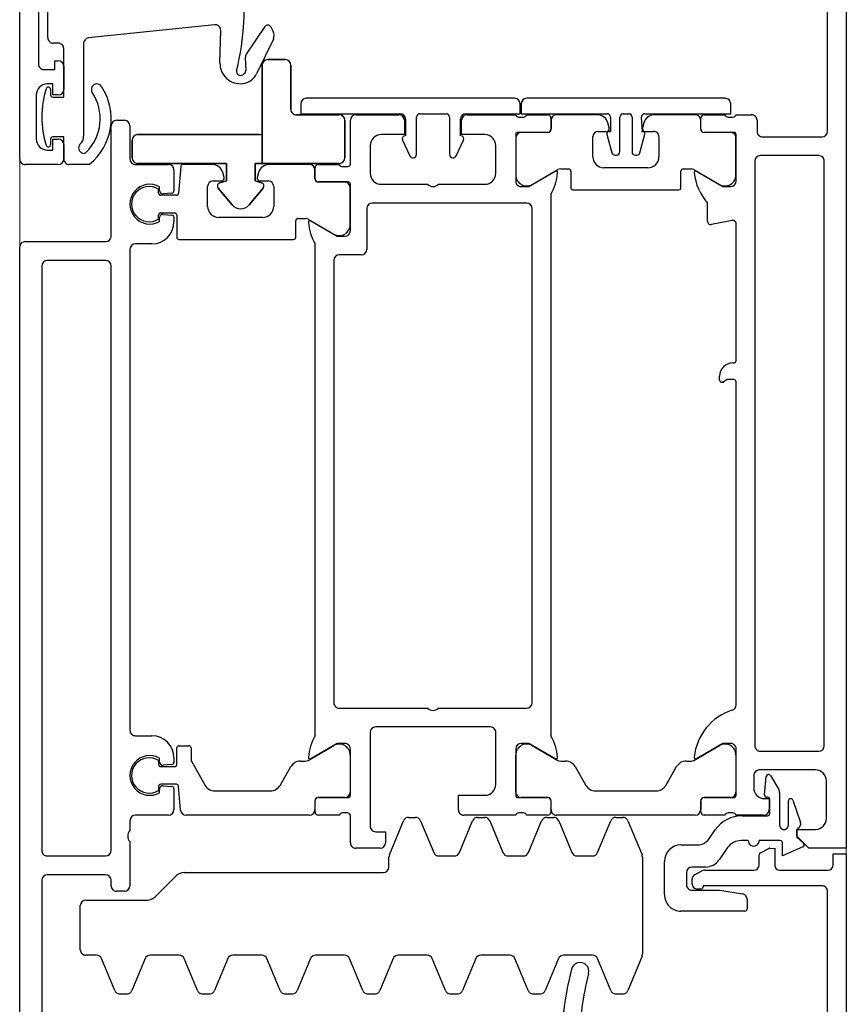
# Model space of a CAD drawing. Header units: millimetres. Extents: x -2286 to 43533, y -13832 to 14981.
# Tile 27 of 77: x 10125 to 10200, y -3531 to -3442. Entities that reach past the tile are written whole.
import ezdxf

# ---------------------------------------------------------------- set-up
doc = ezdxf.new("R2010")
doc.units = ezdxf.units.MM
doc.layers.add('A-DETL-GENF', color=92, linetype='Continuous', lineweight=18)
doc.layers.add('A-DOOR', color=31, linetype='Continuous', lineweight=25)

# ---------------------------------------------------------------- blocks, each defined once
blk = doc.blocks.new('Schueco_FWS_ADS-75-SimplySmart_inw_Family-02 - FWS SI insert unit 90-1646352-4_piętro II PT - projektowany')
at = {"layer": 'A-DETL-GENF'}
for p, q in [((747, 9), (-747, 9)), ((-756, -66), (756, -66))]:
    blk.add_line(p, q, dxfattribs=at)
at = {"layer": 'A-DOOR'}
for p, q in [((590.5, 9), (676.5, 9)), ((684.5, 9), (746, 9)), ((677, 8.5), (677, 1.2)), ((684, 5.5), (684, 8.5)), ((690.3, 7.5), (686.3, 7.5)), ((706, 7.3), (693.1, 7.3)), ((619.1, 7), (599.1, 7)), ((619.6, 1.2), (619.6, 6.5)), ((621.3, 6.5), (621.3, 1.2)), ((674.8, 7), (621.8, 7)), ((675.3, 1.2), (675.3, 6.5)), ((695.5, 6.45), (704, 6.45)), ((686.3, 6.2), (685.8, 6.2)), ((690.8, 6.2), (690.3, 6.2)), ((695, 5.5), (695, 5.95)), ((684, 2.7), (684, 4.5)), ((685.8, 5), (684.5, 5)), ((692.9, 5), (690.8, 5)), ((612.3, 2.034), (612.3, 3)), ((612.8, 3.5), (616.8, 3.5)), ((617.3, 3), (617.3, -2.586)), ((694.968, 3.2), (686.571, 3.2)), ((696.668, -8.688), (695.466, 2.752)), ((609.109, 0.378), (611.991, 1.572)), ((618.1, -0.5), (618.1, 0.2)), ((618.6, 0.7), (619.1, 0.7)), ((621.8, 0.7), (674.8, 0.7)), ((677.5, 0.7), (687.5, 0.7)), ((688, 0.2), (688, -0.5)), ((608.804, -0.022), (608.804, -0.778)), ((611.991, -2.372), (609.109, -1.178)), ((622.6, -1), (618.6, -1)), ((624.5, -1), (623.6, -1)), ((625, -4.5), (625, -1.5)), ((632.2, -1.5), (632.2, -3)), ((676.3, -1), (632.7, -1)), ((676.8, -3), (676.8, -1.5)), ((684, -1.5), (684, -4.5)), ((687.5, -1), (684.5, -1)), ((612.3, -5.466), (612.3, -2.834)), ((617.593, -3.293), (619.507, -5.207)), ((627.041, -3.7), (627.375, -3.7)), ((627.6, -3.6), (627.244, -3.6)), ((627.674, -4.026), (627.605, -4.817)), ((627.8, -5.217), (627.8, -3.8)), ((629.4, -3.8), (629.4, -5.05)), ((629.595, -4.817), (629.526, -4.026)), ((629.956, -3.6), (629.6, -3.6)), ((629.825, -3.7), (630.159, -3.7)), ((678.841, -3.7), (679.175, -3.7)), ((679.044, -3.6), (679.4, -3.6)), ((679.474, -4.026), (679.405, -4.817)), ((679.6, -3.8), (679.6, -5.05)), ((681.2, -5.217), (681.2, -3.8)), ((681.395, -4.817), (681.326, -4.026)), ((681.4, -3.6), (681.756, -3.6)), ((681.625, -3.7), (681.959, -3.7)), ((627.405, -5), (625.5, -5)), ((629.6, -5.25), (631.1, -5.25)), ((630.2, -5), (629.795, -5)), ((679.4, -5.25), (677.4, -5.25)), ((679.205, -5), (678.8, -5)), ((683.5, -5), (681.595, -5)), ((609.109, -7.122), (611.991, -5.928)), ((619.8, -5.914), (619.8, -24)), ((625, -17.29), (625, -6.103)), ((625.456, -5.605), (627.617, -5.416)), ((631.3, -5.45), (631.3, -6.35)), ((677.2, -5.45), (677.2, -15.85)), ((683.817, -5.629), (681.383, -5.416)), ((684, -8.457), (684, -5.828)), ((608.804, -7.522), (608.804, -8.278)), ((611.991, -9.872), (609.109, -8.678)), ((627.2, -8.686), (627.2, -13.755)), ((680.2, -8.05), (682, -8.05)), ((682.5, -8.55), (682.5, -9.3)), ((679.2, -13.05), (679.2, -9.05)), ((682.815, -9.541), (683.259, -9.422)), ((693.213, -9.169), (696.159, -9.241)), ((612.3, -12.966), (612.3, -10.334)), ((692.139, -11.235), (692.247, -11.379)), ((692.588, -11.538), (693.689, -11.48)), ((693.995, -11.565), (696.506, -13.259)), ((695.36, -14.019), (692.219, -12.487)), ((682.5, -12.8), (682.5, -13.55)), ((683.259, -12.678), (682.815, -12.559)), ((609.109, -14.622), (611.991, -13.428)), ((682, -14.05), (680.2, -14.05)), ((684, -17.29), (684, -13.643)), ((696.479, -13.772), (696.061, -13.995)), ((608.804, -15.022), (608.804, -15.778)), ((627.7, -14.621), (629.4, -15.602)), ((677.4, -16.05), (678.9, -16.05)), ((611.991, -17.372), (609.109, -16.178)), ((629.9, -16.469), (629.9, -16.915)), ((679.1, -16.25), (679.1, -16.915)), ((612.3, -20.466), (612.3, -17.834)), ((625.3, -17.8), (626.29, -17.8)), ((626.3, -17.79), (625.5, -17.79)), ((629.967, -17.165), (631.309, -19.49)), ((632.2, -17.8), (676.8, -17.8)), ((679.033, -17.165), (677.691, -19.49)), ((682.7, -17.79), (683.5, -17.79)), ((682.71, -17.8), (683.7, -17.8)), ((690, -35.9), (690, -17)), ((625, -20), (625, -18.1)), ((626.59, -18.1), (626.59, -20.8)), ((626.6, -20.49), (626.6, -18.09)), ((682.4, -20.49), (682.4, -18.09)), ((682.41, -20.8), (682.41, -18.1)), ((684, -18.1), (684, -20)), ((675.3, -19.5), (635.2, -19.5)), ((625.2, -20.717), (625.2, -20.283)), ((634.7, -20), (634.7, -28)), ((675.8, -22), (675.8, -20)), ((683.8, -20.283), (683.8, -20.717)), ((609.109, -22.122), (611.991, -20.928)), ((622.5, -21), (625, -21)), ((626.79, -21), (631, -21)), ((630.443, -20.99), (627.1, -20.99)), ((678, -21), (682.21, -21)), ((678.557, -20.99), (681.9, -20.99)), ((684, -21), (688, -21)), ((622, -23.7), (622, -21.5)), ((688.5, -21.5), (688.5, -25.4)), ((608.804, -22.522), (608.804, -23.278)), ((632.5, -22.8), (624, -22.8)), ((680, -22.5), (676.3, -22.5)), ((680.5, -37), (680.5, -23)), ((685.7, -22.8), (683.2, -22.8)), ((611.991, -24.872), (609.109, -23.678)), ((633, -33.7), (633, -23.3)), ((682.2, -23.8), (682.2, -28)), ((620.3, -24.5), (621.201, -24.5)), ((621.392, -24.538), (624.491, -25.822)), ((612.3, -27.966), (612.3, -25.334)), ((686.194, -25.739), (684.773, -26.402)), ((624.8, -26.284), (624.8, -26.916)), ((684.6, -26.674), (684.6, -26.7)), ((688.1, -26), (686.6, -26)), ((624.491, -27.378), (621.609, -28.572)), ((684.9, -27), (688.3, -27)), ((688.6, -27.3), (688.6, -29.7)), ((609.109, -29.622), (611.991, -28.428)), ((621.3, -29.034), (621.3, -30.433)), ((634.7, -29), (634.7, -37)), ((682.2, -29), (682.2, -33.2)), ((608.804, -30.022), (608.804, -30.778)), ((684.6, -30.3), (684.6, -30.326)), ((688.3, -30), (684.9, -30)), ((611.991, -32.372), (609.109, -31.178)), ((621.609, -30.895), (624.491, -32.089)), ((684.773, -30.598), (686.194, -31.261)), ((686.6, -31), (688.1, -31)), ((625, -36), (625, -31.3)), ((688.5, -31.6), (688.5, -36)), ((612.3, -35.466), (612.3, -32.834)), ((624.8, -32.551), (624.8, -33.182)), ((624.491, -33.644), (621.609, -34.838)), ((627.8, -34.2), (632.5, -34.2)), ((683.2, -34.2), (685.7, -34.2)), ((621.3, -35.3), (621.3, -36.7)), ((609.109, -37.122), (611.991, -35.928)), ((625.2, -36.717), (625.2, -36.283)), ((626.59, -36.2), (626.59, -38.9)), ((626.6, -38.91), (626.6, -36.51)), ((631, -36), (626.79, -36)), ((627.1, -36.01), (630.443, -36.01)), ((686.71, -36), (682.5, -36)), ((686.4, -36.01), (683.057, -36.01)), ((686.9, -38.91), (686.9, -36.51)), ((686.91, -38.9), (686.91, -36.2)), ((688.3, -36.283), (688.3, -36.717)), ((621.609, -37.162), (624.491, -38.356)), ((625, -38.9), (625, -37)), ((688.5, -37), (688.5, -38.9)), ((690, -55.007), (690, -37.007)), ((608.804, -37.522), (608.804, -38.278)), ((631.309, -37.51), (629.967, -39.835)), ((635.2, -37.5), (680, -37.5)), ((682.19, -37.51), (683.533, -39.835)), ((611.991, -39.872), (609.109, -38.678)), ((624.8, -38.818), (624.8, -39.449)), ((626.29, -39.2), (625.3, -39.2)), ((625.5, -39.21), (626.3, -39.21)), ((681.3, -39.2), (632.2, -39.2)), ((688, -39.21), (687.2, -39.21)), ((688.2, -39.2), (687.21, -39.2)), ((624.491, -39.911), (621.609, -41.105)), ((625, -52.29), (625, -39.71)), ((629.9, -40.085), (629.9, -40.531)), ((683.6, -40.085), (683.6, -40.8)), ((688.5, -43.407), (688.5, -39.71)), ((612.3, -42.966), (612.3, -40.334)), ((683.4, -41), (681.9, -41)), ((621.3, -41.567), (621.3, -42.966)), ((629.4, -41.398), (627.7, -42.379)), ((681.7, -41.2), (681.7, -50.8)), ((609.109, -44.622), (611.991, -43.428)), ((621.609, -43.428), (624.491, -44.622)), ((627.2, -43.245), (627.2, -48.755)), ((684.7, -43), (686.5, -43)), ((687, -43.5), (687, -44.25)), ((683.7, -48), (683.7, -44)), ((686.74, -44.285), (685.065, -44.734)), ((687.315, -44.491), (687.759, -44.372)), ((608.804, -45.022), (608.804, -45.778)), ((624.8, -45.084), (624.8, -45.716)), ((684.843, -45.024), (684.843, -45.157)), ((685.143, -45.457), (688.3, -45.457)), ((612.208, -47.462), (609.109, -46.178)), ((624.491, -46.178), (621.392, -47.462)), ((688.6, -45.757), (688.6, -46.257)), ((684.843, -46.857), (684.843, -46.989)), ((685.065, -47.279), (686.74, -47.728)), ((688.3, -46.557), (685.143, -46.557)), ((621.201, -47.5), (612.399, -47.5)), ((687, -47.75), (687, -48.5)), ((687.759, -47.628), (687.315, -47.509)), ((686.5, -49), (684.7, -49)), ((688.5, -52.29), (688.5, -48.593)), ((617.8, -49.5), (620.8, -49.5)), ((627.7, -49.621), (629.4, -50.602)), ((616.3, -56.8), (616.3, -51)), ((619.8, -51.5), (618.7, -51.5)), ((622.3, -51), (622.3, -52.494)), ((629.9, -51.469), (629.9, -51.915)), ((681.9, -51), (683.4, -51)), ((683.6, -51.2), (683.6, -51.915)), ((618.3, -52.8), (618.3, -52.5)), ((618.8, -52), (619.184, -52)), ((619.63, -52.273), (619.945, -52.893)), ((620.3, -53.219), (620.3, -52)), ((629.967, -52.165), (631.309, -54.49)), ((683.533, -52.165), (682.19, -54.49)), ((620, -53.12), (620, -57.6)), ((622.833, -53.518), (623.671, -54.104)), ((625, -55), (625, -53.1)), ((625.3, -52.8), (626.29, -52.8)), ((626.3, -52.79), (625.5, -52.79)), ((626.59, -53.1), (626.59, -55.8)), ((626.6, -55.49), (626.6, -53.09)), ((678.859, -53.4), (680.5, -53.4)), ((686.9, -55.49), (686.9, -53.09)), ((686.91, -55.8), (686.91, -53.1)), ((687.2, -52.79), (688, -52.79)), ((687.21, -52.8), (688.2, -52.8)), ((688.5, -53.1), (688.5, -55)), ((622.06, -55.233), (620.94, -54.448)), ((678.931, -55.643), (678.564, -53.757)), ((625.2, -55.717), (625.2, -55.283)), ((664.45, -54.5), (664.8, -54.5)), ((688.3, -55.283), (688.3, -55.717)), ((625, -58.5), (625, -56)), ((626.79, -56), (631, -56)), ((630.443, -55.99), (627.1, -55.99)), ((635, -56), (664.3, -56)), ((666, -55.7), (666, -55.8)), ((666.2, -56), (678.636, -56)), ((682.5, -56), (686.71, -56)), ((683.057, -55.99), (686.4, -55.99)), ((688.5, -56), (688.5, -57.4)), ((617.374, -57), (616.5, -57)), ((622.7, -57.1), (622.7, -56.461)), ((624.95, -56.562), (624.95, -58.85)), ((628.6, -57.6), (627.5, -57.6)), ((684.3, -57.7), (631.3, -57.7)), ((688, -57.9), (687, -57.9)), ((620.5, -58.1), (621.419, -58.1)), ((622.7, -60), (622.7, -58.1)), ((626.62, -58.85), (626.62, -58.781)), ((626.839, -58.582), (628.5, -58.742)), ((629.1, -63.2), (629.1, -58.1)), ((630.8, -58.2), (630.8, -63.5)), ((684.8, -63.5), (684.8, -58.2)), ((686.5, -58.4), (686.5, -63.8)), ((625.15, -59.05), (626.42, -59.05)), ((628.584, -59.112), (627.319, -59.878)), ((620, -60), (620, -64.3)), ((627.06, -59.95), (624.1, -59.95)), ((624.1, -60.75), (626.299, -60.75)), ((626.363, -61.139), (624.328, -61.836)), ((624.7, -64.2), (628.1, -64.2)), ((631.3, -64), (684.3, -64)), ((595, -64.3), (618.1, -64.3)), ((687, -64.3), (699.9, -64.3))]:
    blk.add_line(p, q, dxfattribs=at)
at = {"layer": 'A-DOOR', "flags": 128}
for points in [[(685.3, 6.5), (685.3, 6), (686.3, 6), (686.3, 5.5)], [(690.3, 5.5), (690.3, 6), (691.3, 6), (691.3, 6.5)], [(692.6, 6.8), (692.6, 5.8), (693.4, 5.8), (693.4, 5.5)], [(684.5, 5), (686.5, 5), (686.5, 6)], [(690.1, 6), (690.1, 5), (694.5, 5)], [(631.1, -6.55), (629.954, -6.55), (627.7, -7.82)], [(689.5, -16.5), (688.6, -16.5), (688.6, -25.5)], [(631.5, -20.5), (631.5, -19.8), (630.118, -17.407)], [(678.881, -17.407), (677.5, -19.8), (677.5, -20.5)], [(623.5, -23.3), (623.5, -24.2), (622.5, -24.2)], [(688, -25.9), (686.7, -25.9), (686.7, -23.8)], [(625.5, -30.8), (626.8, -30.8), (626.8, -33.2)], [(686.7, -33.2), (686.7, -31.1), (688, -31.1)], [(688.6, -31.5), (688.6, -36.4), (689.5, -36.4)], [(630.118, -39.593), (631.5, -37.2), (631.5, -36.5)], [(682, -36.5), (682, -37.2), (683.381, -39.593)], [(689.5, -36.507), (688.6, -36.507), (688.6, -44.307)], [(688.3, -44.607), (687, -44.607), (686.989, -44.444), (687, -44.607)], [(620.5, -64.8), (621.5, -64.8), (621.5, -66), (592, -66), (592, -46.5)], [(687, -47.407), (686.989, -47.57), (687, -47.507), (688.3, -47.407)], [(688.6, -47.707), (688.6, -55.507), (689.5, -55.507)], [(618.2, -52), (618.2, -54.5), (617.867, -56.579)], [(631.5, -55.5), (631.5, -54.8), (630.118, -52.407)], [(683.381, -52.407), (682, -54.8), (682, -55.5)], [(618.6, -63.8), (618.6, -53), (618.5, -53)], [(664.5, -55.8), (664.5, -55.183), (664.309, -54.909), (664.25, -54.7)], [(621.597, -58.209), (621.978, -58.957), (622, -59.5), (620.5, -59.5)], [(626.5, -58.6), (626.5, -59), (625.5, -59)], [(622.124, -62.064), (621.3, -60.2), (622.5, -60.2)], [(708.5, -66), (622, -66), (622, -62.6), (623.1, -61.5), (623.7, -61.5), (623.7, -63.2)], [(623.65, -61.5), (623, -61.5), (622.457, -62.116)]]:
    blk.add_lwpolyline(points, dxfattribs=at)
for points in [[(682.342, -9.159), (682.5, -9.75), (684.1, -9.75), (684.1, -1.7), (684.1, -9.75), (682.5, -9.75)], [(684.6, -1.2), (686.2, -1.2)], [(686.7, -1.7), (686.7, -12.7)], [(680.337, -10.284), (681.859, -9.007)], [(681.859, -13.093), (680.337, -11.816)], [(686.8, -13), (684.1, -13), (684.1, -12.35), (682.5, -12.35), (682.342, -12.941), (682.5, -12.35), (684.1, -12.35), (684.1, -13)], [(693, -13), (684.1, -13), (684.1, -20), (684.1, -13)], [(693.5, -15.1), (693.5, -13.5)], [(689, -15.6), (693, -15.6)], [(688.5, -20), (688.5, -16.1)], [(684.6, -20.5), (688, -20.5)]]:
    blk.add_lwpolyline(points, close=True, dxfattribs=at)
at = {"layer": 'A-DOOR'}
for centre, radius, start, end in [((676.5, 8.5), 0.5, 360, 90), ((684.5, 8.5), 0.5, 90, 180), ((686.3, 6.5), 1, 90, 180), ((690.3, 6.5), 1, 360, 90), ((693.1, 6.8), 0.5, 90, 180), ((619.1, 6.5), 0.5, 360, 90), ((621.8, 6.5), 0.5, 90, 180), ((674.8, 6.5), 0.5, 360, 90), ((685.8, 6.4), 0.2, 108.18055, 270), ((688.3, -1.213), 8.213, 71.81945, 108.18055), ((690.8, 6.4), 0.2, 270, 71.81945), ((695.5, 5.95), 0.5, 90, 180), ((684.5, 5.5), 0.5, 180, 270), ((685.8, 5.5), 0.5, 270, 360), ((686.3, 6), 0.2, 360, 90), ((690.3, 6), 0.2, 90, 180), ((690.8, 5.5), 0.5, 180, 270), ((692.9, 5.5), 0.5, 270, 360), ((694.5, 5.5), 0.5, 270, 0), ((684.5, 4.5), 0.5, 90, 180), ((685.5, 3.15), 0.5, 44.427, 161.96421), ((612.8, 3), 0.5, 90, 180), ((616.8, 3), 0.5, 360, 90), ((688.147, 5.999), 5.299, 218.50538, 303.56001), ((685.348, 3.199), 0.341, 161.96421, 225.0141), ((688.147, 5.999), 4.299, 225.0141, 303.56001), ((686.571, 4.2), 1, 224.427, 270), ((694.968, 2.7), 0.5, 6, 90), ((611.8, 2.034), 0.5, 292.5, 360), ((690.8, 2), 0.5, 303.56001, 123.56001), ((619.1, 1.2), 0.5, 270, 360), ((621.8, 1.2), 0.5, 180, 270), ((674.8, 1.2), 0.5, 270, 360), ((677.5, 1.2), 0.5, 180, 270), ((609.3, -0.084), 0.5, 112.5, 172.85476), ((618.6, 0.2), 0.5, 90, 180), ((687.5, 0.2), 0.5, 0, 90), ((609.3, -0.716), 0.5, 187.14524, 247.5), ((618.6, -0.5), 0.5, 180, 270), ((623.1, -1.525), 0.725, 46.39718, 133.60282), ((687.5, -0.5), 0.5, 270, 360), ((624.5, -1.5), 0.5, 360, 90), ((628.6, -2.8), 1.8, 330, 210), ((628.6, -2.75), 1.6, 327.91005, 212.08995), ((632.7, -1.5), 0.5, 90, 180), ((676.3, -1.5), 0.5, 0, 90), ((680.4, -2.8), 1.8, 330, 210), ((680.4, -2.75), 1.6, 327.91535, 212.08465), ((684.5, -1.5), 0.5, 90, 180), ((684.6, -1.7), 0.5, 90, 180), ((684.6, -1.7), 0.5, 90, 180), ((686.2, -1.7), 0.5, 0, 90), ((686.2, -1.7), 0.5, 0, 90), ((611.8, -2.834), 0.5, 0, 67.5), ((618.3, -2.586), 1, 180, 225), ((630.2, -3), 2, 270, 360), ((678.8, -3), 2, 180, 270), ((627.375, -4), 0.3, 355, 90), ((627.6, -3.8), 0.2, 360, 90), ((629.6, -3.8), 0.2, 90, 180), ((629.825, -4), 0.3, 90, 185), ((679.175, -4), 0.3, 355, 90), ((679.4, -3.8), 0.2, 360, 90), ((681.4, -3.8), 0.2, 90, 180), ((681.625, -4), 0.3, 90, 185), ((618.8, -5.914), 1, 0, 45), ((625.5, -4.5), 0.5, 180, 270), ((627.405, -4.8), 0.2, 270, 355), ((627.6, -5.217), 0.2, 275, 360), ((629.6, -5.05), 0.2, 180, 270), ((629.795, -4.8), 0.2, 185, 270), ((631.1, -5.45), 0.2, 360, 90), ((677.4, -5.45), 0.2, 90, 180), ((679.205, -4.8), 0.2, 270, 355), ((679.4, -5.05), 0.2, 270, 0), ((681.4, -5.217), 0.2, 180, 265), ((681.595, -4.8), 0.2, 185, 270), ((683.5, -4.5), 0.5, 270, 360), ((611.8, -5.466), 0.5, 292.5, 360), ((625.5, -6.103), 0.5, 95, 180), ((683.8, -5.828), 0.2, 360, 85), ((609.3, -7.584), 0.5, 112.5, 172.85476), ((629.954, -6.75), 0.2, 90, 120), ((631.1, -6.35), 0.2, 270, 360), ((628.2, -8.686), 1, 120, 180), ((609.3, -8.216), 0.5, 187.14524, 247.5), ((680.2, -9.05), 1, 90, 180), ((682, -8.55), 0.5, 360, 90), ((683, -8.457), 1, 285, 360), ((696.171, -8.741), 0.5, 268.60815, 6), ((682.052, -9.237), 0.3, 15, 130), ((682.052, -9.237), 0.3, 15, 130), ((682.75, -9.3), 0.25, 180, 285), ((693.168, -11.018), 1.85, 88.60815, 187.06664), ((611.8, -10.334), 0.5, 0, 67.5), ((680.98, -11.05), 1, 130, 230), ((680.98, -11.05), 1, 130, 230), ((692.418, -11.024), 0.35, 76.46904, 217), ((698.349, 13.622), 25, 256.46904, 266.78372), ((692.92, -11.049), 1.6, 187.06664, 244), ((692.567, -11.138), 0.4, 217, 273), ((693.715, -11.98), 0.5, 56, 93), ((698.069, 8.63), 20, 266.78372, 275.39523), ((611.8, -12.966), 0.5, 292.5, 360), ((680.2, -13.05), 1, 180, 270), ((682.052, -12.863), 0.3, 230, 345), ((682.052, -12.863), 0.3, 230, 345), ((682.75, -12.8), 0.25, 75, 180), ((683, -13.643), 1, 360, 75), ((687.2, -12.7), 0.5, 180, 216.8699), ((687.2, -12.7), 0.5, 180, 216.8699), ((693, -13.5), 0.5, 360, 90), ((693, -13.5), 0.5, 360, 90), ((696.338, -13.508), 0.3, 298, 56), ((628.2, -13.755), 1, 180, 240), ((682, -13.55), 0.5, 270, 360), ((695.685, -13.288), 0.8, 246, 298), ((609.3, -15.084), 0.5, 112.5, 172.85476), ((693, -15.1), 0.5, 270, 360), ((693, -15.1), 0.5, 270, 360), ((609.3, -15.716), 0.5, 187.14524, 247.5), ((628.9, -16.469), 1, 360, 60), ((677.4, -15.85), 0.2, 180, 270), ((678.9, -16.25), 0.2, 0, 90), ((689, -16.1), 0.5, 90, 180), ((689, -16.1), 0.5, 90, 180), ((630.4, -16.915), 0.5, 180, 210), ((678.6, -16.915), 0.5, 330, 0), ((689.5, -17), 0.5, 0, 90), ((611.8, -17.834), 0.5, 0, 67.5), ((625.5, -17.29), 0.5, 180, 270), ((625.3, -18.1), 0.3, 90, 180), ((626.29, -18.1), 0.3, 360, 90), ((626.3, -18.09), 0.3, 360, 90), ((630.238, -17.338), 0.138, 84.67141, 210), ((629.787, -22.179), 5, 61.13954, 84.67141), ((679.213, -22.179), 5, 95.32859, 118.86046), ((678.762, -17.338), 0.138, 330, 95.32859), ((682.7, -18.09), 0.3, 90, 180), ((682.71, -18.1), 0.3, 90, 180), ((683.5, -17.29), 0.5, 270, 360), ((683.7, -18.1), 0.3, 0, 90), ((630.443, -19.99), 1, 270, 30), ((635.2, -20), 0.5, 90, 180), ((675.3, -20), 0.5, 0, 90), ((678.557, -19.99), 1, 150, 270), ((611.8, -20.466), 0.5, 292.5, 0), ((624.9, -20.283), 0.3, 360, 70.52878), ((627.1, -20.49), 0.5, 180, 270), ((631, -20.5), 0.5, 270, 0), ((678, -20.5), 0.5, 180, 270), ((681.9, -20.49), 0.5, 270, 360), ((684.1, -20.283), 0.3, 109.47122, 180), ((684.6, -20), 0.5, 180, 270), ((684.6, -20), 0.5, 180, 270), ((688, -20), 0.5, 270, 0), ((688, -20), 0.5, 270, 360), ((622.5, -21.5), 0.5, 90, 180), ((624.9, -20.717), 0.3, 289.47122, 360), ((626.79, -20.8), 0.2, 180, 270), ((682.21, -20.8), 0.2, 270, 0), ((684.1, -20.717), 0.3, 180, 250.52878), ((688, -21.5), 0.5, 0, 90), ((609.3, -22.584), 0.5, 112.5, 172.85476), ((676.3, -22), 0.5, 180, 270), ((624, -23.3), 0.5, 90, 180), ((632.5, -23.3), 0.5, 0, 90), ((680, -23), 0.5, 0, 90), ((683.2, -23.8), 1, 90, 180), ((685.7, -23.8), 1, 360, 90), ((609.3, -23.216), 0.5, 187.14524, 247.5), ((620.3, -24), 0.5, 180, 270), ((622.5, -23.7), 0.5, 180, 270), ((611.8, -25.334), 0.5, 0, 67.5), ((621.201, -25), 0.5, 67.5, 90), ((624.3, -26.284), 0.5, 0, 67.5), ((686.321, -26.011), 0.3, 21.71176, 115), ((688, -25.4), 0.5, 270, 360), ((688.1, -25.5), 0.5, 270, 360), ((684.9, -26.674), 0.3, 115, 180), ((684.9, -26.7), 0.3, 180, 270), ((624.3, -26.916), 0.5, 292.5, 0), ((688.3, -27.3), 0.3, 0, 90), ((611.8, -27.966), 0.5, 292.5, 0), ((635.225, -28.5), 0.725, 136.39718, 223.60282), ((682.725, -28.5), 0.725, 136.39718, 223.60282), ((621.8, -29.034), 0.5, 112.5, 180), ((609.3, -30.084), 0.5, 112.5, 172.85476), ((684.9, -30.3), 0.3, 90, 180), ((684.9, -30.326), 0.3, 180, 245), ((688.3, -29.7), 0.3, 270, 360), ((609.3, -30.716), 0.5, 187.14524, 247.5), ((621.8, -30.433), 0.5, 180, 247.5), ((625.5, -31.3), 0.5, 90, 180), ((686.321, -30.989), 0.3, 245, 338.28824), ((688, -31.6), 0.5, 0, 90), ((688.1, -31.5), 0.5, 0, 90), ((624.3, -32.551), 0.5, 0, 67.5), ((611.8, -32.834), 0.5, 0, 67.5), ((624.3, -33.182), 0.5, 292.5, 0), ((627.8, -33.2), 1, 180, 270), ((632.5, -33.7), 0.5, 270, 0), ((683.2, -33.2), 1, 180, 270), ((685.7, -33.2), 1, 270, 360), ((611.8, -35.466), 0.5, 292.5, 0), ((621.8, -35.3), 0.5, 112.5, 180), ((624.9, -36.283), 0.3, 0, 70.52878), ((626.79, -36.2), 0.2, 90, 180), ((627.1, -36.51), 0.5, 90, 180), ((630.443, -37.01), 1, 330, 90), ((631, -36.5), 0.5, 0, 90), ((682.5, -36.5), 0.5, 90, 180), ((683.057, -37.01), 1, 90, 210), ((686.4, -36.51), 0.5, 360, 90), ((686.71, -36.2), 0.2, 0, 90), ((688.6, -36.283), 0.3, 109.47122, 180), ((689.5, -35.9), 0.5, 270, 360), ((689.5, -37.007), 0.5, 0, 90), ((609.3, -37.584), 0.5, 112.5, 172.85476), ((621.8, -36.7), 0.5, 180, 247.5), ((624.9, -36.717), 0.3, 289.47122, 360), ((635.2, -37), 0.5, 180, 270), ((680, -37), 0.5, 270, 360), ((688.6, -36.717), 0.3, 180, 250.52878), ((609.3, -38.216), 0.5, 187.14524, 247.5), ((624.3, -38.818), 0.5, 0, 67.5), ((625.3, -38.9), 0.3, 180, 270), ((625.5, -39.71), 0.5, 90, 180), ((626.29, -38.9), 0.3, 270, 0), ((626.3, -38.91), 0.3, 270, 0), ((629.787, -34.821), 5, 275.32859, 298.86046), ((683.713, -34.821), 5, 241.13954, 264.67141), ((687.2, -38.91), 0.3, 180, 270), ((687.21, -38.9), 0.3, 180, 270), ((688, -39.71), 0.5, 0, 90), ((688.2, -38.9), 0.3, 270, 0), ((603.674, -70.089), 29.943, 75.77229, 92.11829), ((611.8, -40.334), 0.5, 0, 67.5), ((624.3, -39.449), 0.5, 292.5, 0), ((630.4, -40.085), 0.5, 150, 180), ((630.238, -39.662), 0.138, 150, 275.32859), ((683.262, -39.662), 0.138, 264.67141, 30), ((683.1, -40.085), 0.5, 0, 30), ((610.847, -41.842), 0.8, 254.69903, 76.52965), ((628.9, -40.531), 1, 300, 0), ((681.9, -41.2), 0.2, 90, 180), ((683.4, -40.8), 0.2, 270, 0), ((603.677, -70.085), 28.34, 75.78562, 88.47774), ((621.8, -41.567), 0.5, 112.5, 180), ((628.2, -43.245), 1, 120, 180), ((611.8, -42.966), 0.5, 292.5, 0), ((621.8, -42.966), 0.5, 180, 247.5), ((684.7, -44), 1, 90, 180), ((686.5, -43.5), 0.5, 0, 90), ((687.5, -43.407), 1, 285, 0), ((609.3, -45.084), 0.5, 112.5, 172.85476), ((624.3, -45.084), 0.5, 0, 67.5), ((686.792, -44.478), 0.2, 10, 105), ((687.25, -44.25), 0.25, 180, 285), ((688.3, -44.307), 0.3, 270, 0), ((685.143, -45.024), 0.3, 105, 180), ((685.143, -45.157), 0.3, 180, 270), ((688.3, -45.757), 0.3, 0, 90), ((609.3, -45.716), 0.5, 187.14524, 247.5), ((624.3, -45.716), 0.5, 292.5, 0), ((688.3, -46.257), 0.3, 270, 0), ((685.143, -46.857), 0.3, 90, 180), ((685.143, -46.989), 0.3, 180, 255), ((612.399, -47), 0.5, 247.5, 270), ((621.201, -47), 0.5, 270, 292.5), ((684.7, -48), 1, 180, 270), ((686.792, -47.535), 0.2, 255, 350), ((687.25, -47.75), 0.25, 75, 180), ((687.5, -48.593), 1, 360, 75), ((688.3, -47.707), 0.3, 0, 90), ((628.2, -48.755), 1, 180, 240), ((686.5, -48.5), 0.5, 270, 0), ((617.8, -51), 1.5, 90, 180), ((620.8, -51), 1.5, 360, 90), ((628.9, -51.469), 1, 0, 60), ((681.9, -50.8), 0.2, 180, 270), ((618.7, -52), 0.5, 90, 180), ((619.8, -52), 0.5, 0, 90), ((683.4, -51.2), 0.2, 0, 90), ((618.8, -52.5), 0.5, 90, 180), ((619.184, -52.5), 0.5, 27, 90), ((623.55, -52.494), 1.25, 180, 235), ((625.5, -52.29), 0.5, 180, 270), ((630.4, -51.915), 0.5, 180, 210), ((630.238, -52.338), 0.138, 84.37742, 210), ((629.762, -57.177), 5, 17.74842, 84.37742), ((683.782, -57.172), 5, 96.14068, 131.02522), ((683.262, -52.338), 0.138, 330, 96.14068), ((683.1, -51.915), 0.5, 330, 0), ((688, -52.29), 0.5, 270, 0), ((618.5, -52.8), 0.2, 180, 270), ((619.5, -53.12), 0.5, 0, 27), ((621.8, -53.219), 1.5, 180, 235), ((625.3, -53.1), 0.3, 90, 180), ((626.29, -53.1), 0.3, 0, 90), ((626.3, -53.09), 0.3, 360, 90), ((678.859, -53.7), 0.3, 90, 191), ((687.2, -53.09), 0.3, 90, 180), ((687.21, -53.1), 0.3, 90, 180), ((688.2, -53.1), 0.3, 0, 90), ((621.95, -56.562), 3, 360, 55), ((621.2, -56.461), 1.5, 360, 55), ((624.9, -55.283), 0.3, 0, 70.52878), ((630.443, -54.99), 1, 270, 30), ((664.45, -54.7), 0.2, 90, 180), ((664.45, -54.767), 0.2, 180, 225), ((664.3, -55.183), 0.2, 360, 45), ((664.8, -55.7), 1.2, 360, 90), ((683.057, -54.99), 1, 150, 270), ((688.6, -55.283), 0.3, 109.47122, 180), ((689.5, -55.007), 0.5, 270, 0), ((624.9, -55.717), 0.3, 289.47122, 0), ((626.79, -55.8), 0.2, 180, 270), ((627.1, -55.49), 0.5, 180, 270), ((631, -55.5), 0.5, 270, 0), ((635, -55.5), 0.5, 197.74842, 270), ((664.3, -55.8), 0.2, 270, 0), ((666.2, -55.8), 0.2, 180, 270), ((678.636, -55.7), 0.3, 270, 11), ((682.5, -55.5), 0.5, 180, 270), ((686.4, -55.49), 0.5, 270, 0), ((686.71, -55.8), 0.2, 270, 0), ((688.6, -55.717), 0.3, 180, 250.52878), ((616.5, -56.8), 0.2, 180, 270), ((617.374, -56.5), 0.5, 270, 350.90972), ((622.7, -57.6), 0.5, 90, 270), ((620.5, -57.6), 0.5, 180, 270), ((627.5, -58.6), 1, 90, 180), ((628.6, -58.1), 0.5, 0, 90), ((631.3, -58.2), 0.5, 90, 180), ((684.3, -58.2), 0.5, 0, 90), ((687, -58.4), 0.5, 90, 180), ((688, -57.4), 0.5, 270, 0), ((621.419, -58.3), 0.2, 27, 90), ((625.15, -58.85), 0.2, 180, 270), ((625.5, -58.5), 0.5, 180, 270), ((626.42, -58.85), 0.2, 270, 0), ((626.82, -58.781), 0.2, 84.5, 180), ((628.48, -58.941), 0.2, 301.18497, 84.5), ((620.5, -60), 0.5, 90, 180), ((621.8, -59.048), 0.2, 0, 27), ((622.5, -60), 0.2, 270, 0), ((624.1, -60.35), 0.4, 90, 270), ((627.06, -59.45), 0.5, 270, 301.18497), ((623.65, -61.7), 0.2, 23.81736, 90), ((626.299, -60.95), 0.2, 288.90458, 90), ((622.307, -61.983), 0.2, 203.83874, 318.57633), ((624.199, -61.458), 0.4, 203.81736, 288.90458), ((624.7, -63.2), 1, 180, 270), ((628.1, -63.2), 1, 270, 0), ((618.1, -63.8), 0.5, 270, 0), ((631.3, -63.5), 0.5, 180, 270), ((684.3, -63.5), 0.5, 270, 0), ((687, -63.8), 0.5, 180, 270), ((620.5, -64.3), 0.5, 180, 270)]:
    blk.add_arc(centre, radius, start, end, dxfattribs=at)

msp = doc.modelspace()

# ---------------------------------------------------------------- block references
at = {"layer": 'A-DOOR', "rotation": 90.0000000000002}
msp.add_blockref('Schueco_FWS_ADS-75-SimplySmart_inw_Family-02 - FWS SI insert unit 90-1646352-4_piętro II PT - projektowany', (10133.756, -4138.758), dxfattribs=at)

doc.saveas('drawing.dxf')
